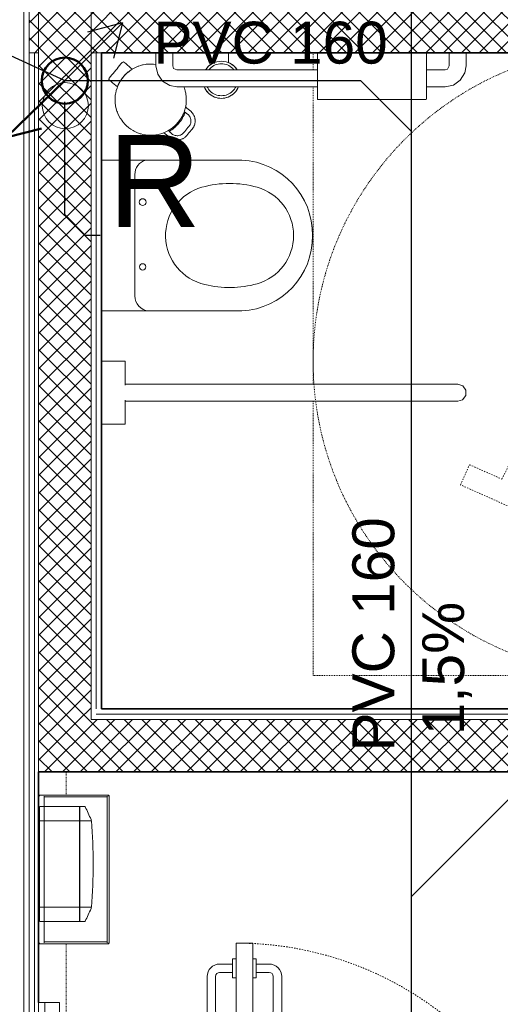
# Model space of a CAD drawing. Header units: millimetres. Extents: x -37728 to 44100, y 631619 to 691915.
# Tile 9 of 256: x -34865 to -33718, y 657517 to 659867. Entities that reach past the tile are written whole.
import ezdxf

# ---------------------------------------------------------------- set-up
doc = ezdxf.new("R2010")
doc.units = ezdxf.units.MM
for name, pattern in [('__FK_przerywana', [0.32004, 0.16002, -0.16002]), ('bardzo krótka kreska', [0.4, 0.2, -0.2]), ('IMPORT-Short Dash', [0.4, 0.2, -0.2]), ('Kreska', [0.635, 0.3175, -0.3175])]:
    doc.linetypes.add(name, pattern=pattern)
doc.layers.add('_XREF', color=7, linetype='Continuous')
doc.layers.add('LEGENDA', color=7, linetype='Continuous')
for name, color, linetype, lineweight in [('A-DETL', 252, 'Continuous', 5), ('A-DETL-GENF', 252, 'Continuous', 5), ('A-DETL-MBND', 252, 'Continuous', 5), ('A-DETL-THIN', 252, 'Continuous', 5), ('A-DOOR', 252, 'Continuous', 5), ('A-DOOR-HDLN', 252, 'Kreska', 5), ('A-GENM', 252, 'Continuous', 5), ('A-WALL', 252, 'Continuous', 35), ('A-WALL-PATT', 252, 'Continuous', 35), ('G-IMPT', 252, 'Continuous', 5), ('I-FURN', 252, 'Continuous', 5), ('ins-kanaliza wentylacja', 2, 'Continuous', 30), ('ins-kanaliza-sanitarna', 14, 'Continuous', 30), ('ins-kanalizacja-sanitarna-w posadzce', 35, 'KANALIZACJA_SANITARNA', 30), ('ins-opisy', 7, 'Continuous', 25), ('IS_kanalizacja podposadzkowa', 14, 'Continuous', 50), ('P-SANR-FIXT', 252, 'Continuous', 5), ('P-SANR-FIXT-HDLN', 252, 'Kreska', 5)]:
    doc.layers.add(name, color=color, linetype=linetype, lineweight=lineweight)
doc.styles.add('Arial', font='arial.ttf', dxfattribs={"height": 5.447353})
doc.styles.get("Standard").update_dxf_attribs({"font": 'arial.ttf'})
doc.styles.add('styl1', font='arial.ttf')
doc.linetypes.add('KANALIZACJA_SANITARNA', pattern='A,0.5,-0.2,["KS",Standard,S=0.1,R=0,X=-0.1,Y=-0.05],-0.2', length=0.9)
pattern_1 = [(45, (-64249.1606, -65444.3874), (-2.12132034, 2.12132034), []), (135, (-64249.1606, -65444.3874), (-2.12132034, -2.12132034), [])]

# ---------------------------------------------------------------- blocks, each defined once
blk = doc.blocks.new('OHy Oznacznie niepełnosprawnych ___FK_04_0 - OHy Oznacznie niepełnosprawnych ___FK_04_0-8768052-__-00_00 Przyziemie PB')
at = {"layer": 'P-SANR-FIXT', "color": 252, "linetype": 'bardzo krótka kreska'}
blk.add_circle((0, 0), 75, dxfattribs=at)
at = {"layer": 'P-SANR-FIXT-HDLN', "color": 252}
for p, q in [((11.08, 2.63), (27.53, 34.99)), ((27.53, 34.99), (39.82, 29.51)), ((39.82, 29.51), (37.68, 24.7)), ((29.96, 28.14), (14.31, -2.63)), ((15.58, 21.93), (18.7, 28.07)), ((37.68, 24.7), (29.96, 28.14)), ((-19.05, -39.47), (-15.39, 2.63)), ((-15.39, 2.63), (11.08, 2.63)), ((-10.56, -2.63), (-11.02, -7.89)), ((14.31, -2.63), (-10.56, -2.63)), ((-21.39, -11.66), (-20.88, -5.85)), ((-11.02, -7.89), (7.26, -7.89)), ((7.26, -7.89), (7.26, -13.16)), ((-11.48, -13.16), (-12.85, -28.95)), ((7.26, -13.16), (-11.48, -13.16))]:
    blk.add_line(p, q, dxfattribs=at)
for centre, radius, start, end in [((-7.56, 14.48), 29.57, 27.3641, 242.1174), ((-7.56, 14.48), 24.3, 17.841, 236.7605), ((-12.12, -36.47), 7.56, 203.4068, 95.6026)]:
    blk.add_arc(centre, radius, start, end, dxfattribs=at)
blk = doc.blocks.new('OHy Zestaw Ustęp przystosowany ___FK_04_0 - Ustęp-8768058-__-00_00 Przyziemie PB')
at = {"layer": 'P-SANR-FIXT', "color": 252}
for p, q in [((-32.5, -13.16), (-32.5, -7.5)), ((-17.5, -7.5), (-17.5, -13.16)), ((-5.49, -7.5), (-5.49, -41)), ((30.49, -41), (30.49, -7.5)), ((-26.8, -13.16), (-32.5, -13.16)), ((-27, -13.16), (-27, -87.05)), ((-17.5, -13.16), (-23.2, -13.16)), ((-23, -87.05), (-23, -13.16)), ((-1.92, -15.45), (27.03, -15.45)), ((56, -20.5), (53, -20.5)), ((56.08, -19.5), (56, -19.5)), ((56, -19.5), (56, -25.5)), ((48, -25.5), (48, -59.02)), ((52, -59.02), (52, -25.5)), ((53, -24.5), (56, -24.5)), ((56, -25.5), (56.08, -25.5)), ((48, -85.02), (48, -89.5)), ((52, -89.5), (52, -85.02)), ((56, -90.5), (53, -90.5)), ((56.08, -89.5), (56, -89.5)), ((56, -89.5), (56, -95.5)), ((53, -94.5), (56, -94.5)), ((56, -95.5), (56.08, -95.5))]:
    blk.add_line(p, q, dxfattribs=at)
at = {"layer": 'P-SANR-FIXT', "color": 252, "flags": 128}
for points in [[(53, -20.5), (51.02, -20.91), (49.37, -22.06), (48.3, -23.78), (48, -25.5)], [(52, -25.5), (52.39, -24.71), (53, -24.5)], [(-27, -87.05), (-27, -89.13), (-27, -90.9), (-27, -92.1), (-27, -92.55), (-27, -92.55)], [(-23, -92.55), (-23, -92.14), (-23, -90.98), (-23, -89.23), (-23, -87.16), (-23, -87.05)], [(-27, -92.55), (-27, -92.14), (-27, -90.98), (-27, -90.94)], [(-23, -90.94), (-23, -92.12), (-23, -92.55), (-23, -92.55)], [(48, -89.5), (48.41, -91.48), (49.56, -93.13), (51.28, -94.2), (53, -94.5)], [(53, -90.5), (52.21, -90.11), (52, -89.5)], [(-23, -92.55), (-23.4, -93.75), (-24.44, -94.47), (-25.7, -94.42), (-26.68, -93.63), (-27, -92.55)]]:
    blk.add_lwpolyline(points, dxfattribs=at)
at = {"layer": 'P-SANR-FIXT', "color": 252}
for centre, radius in [((5.01, -17.3), 0.749), ((20.47, -17.32), 0.805)]:
    blk.add_circle(centre, radius, dxfattribs=at)
for centre, radius, start, end in [((-1.92, -19.03), 3.58, 90, 175.1527), ((27.03, -19.03), 3.58, 14.6907, 90), ((12.5, -34.76), 11.97, 15.9136, 167.4344), ((24.02, -38.09), 23.95, 165.6633, 195.9136), ((0.9, -38.06), 24.02, 344.0864, 15.9136), ((12.29, -40.06), 17.81, 183.0255, 270.6753), ((12.29, -40.06), 17.81, 183.0255, 270.6753), ((12.71, -40.06), 17.81, 269.3247, 356.9745), ((12.71, -40.06), 17.81, 269.3247, 356.9745), ((12.5, -41.37), 11.97, 195.9136, 344.0864)]:
    blk.add_arc(centre, radius, start, end, dxfattribs=at)
blk = doc.blocks.new('Sanitary_Bathroom-Accessories_Roca_8174060xx-Public-Wall-mounted-industrial - 02 - Matt-8263076-__-00_00 Przyziemie PB')
at = {"layer": 'A-DETL-GENF', "color": 252}
for p, q in [((-13, -1.22), (-13, -12.26)), ((13, -12.26), (13, -1.22)), ((-13, -12.26), (-12.9, -12.36)), ((-12.9, -12.36), (12.9, -12.36)), ((12.9, -12.36), (13, -12.26))]:
    blk.add_line(p, q, dxfattribs=at)
blk = doc.blocks.new('Sanitary_Accessories_HEWI_Toilet-brush-unit - Default Colour - _DC Matt black_-8264211-__-00_00 Przyziemie PB')
at = {"layer": 'G-IMPT', "color": 252, "flags": 128}
for points in [[(-1.7, 5.43), (-1.7, 4.66), (-1.7, 3.89), (-1.7, 3.13)], [(3.78, 1.35), (3.72, 1.45), (3.45, 1.82), (3.14, 2.16), (2.8, 2.47), (2.43, 2.74), (2.04, 2.97), (1.7, 3.13), (1.7, 4.66), (1.7, 5.43)], [(-1.7, 3.13), (-2.04, 2.97), (-2.43, 2.74), (-2.8, 2.47), (-3.14, 2.16), (-3.45, 1.82), (-3.72, 1.45), (-3.78, 1.34)], [(-4.12, -2.65), (-3.95, -3.02), (-3.72, -3.41), (-3.45, -3.78), (-3.14, -4.12), (-2.8, -4.43), (-2.43, -4.7), (-2.04, -4.93), (-1.64, -5.11), (-1.22, -5.25), (-0.81, -5.35), (-0.4, -5.41), (0, -5.43), (0.4, -5.41), (0.81, -5.35), (1.22, -5.25), (1.64, -5.11), (2.04, -4.93), (2.43, -4.7), (2.8, -4.43), (3.14, -4.12), (3.45, -3.78), (3.72, -3.41), (3.95, -3.02), (4.12, -2.65)], [(-0.44, -2.65), (-0.34, -2.68), (-0.31, -2.68), (-0.17, -2.7), (-0.16, -2.7), (0, -2.71), (0.16, -2.7), (0.17, -2.7), (0.32, -2.68), (0.34, -2.68), (0.45, -2.65)]]:
    blk.add_lwpolyline(points, dxfattribs=at)
at = {"layer": 'G-IMPT', "color": 252}
for centre, radius, start, end in [((0, -0.99), 4.43, 90, 147.8345), ((0, -0.98), 3.81, 90, 134.9938), ((0, -0.99), 4.43, 32.3014, 90), ((0, -0.98), 3.81, 45.0062, 90), ((0, -0.98), 3.81, 134.9938, 141.735), ((0, -0.98), 3.81, 38.4138, 45.0062), ((0, -0.99), 4.43, 202.5525, 270), ((0, -0.98), 3.81, 206.4103, 225.0062), ((0, -0.98), 3.81, 225.0062, 270), ((0, -0.99), 4.43, 270, 337.4475), ((0, -0.98), 3.81, 270, 314.9432), ((0, -0.98), 3.81, 314.9432, 333.5958)]:
    blk.add_arc(centre, radius, start, end, dxfattribs=at)
blk = doc.blocks.new('Sanitary_Sanitary-Accessories_HEWI_HEWI-Waste-bin-950-05-30501 - Colour - Matt black-8265551-__-00_00 Przyziemie PB')
at = {"layer": 'A-DETL-GENF', "color": 252}
for p, q in [((-2.71, 11.38), (-2.75, 11.22)), ((-2.75, 11.22), (-2.75, 10.71)), ((-2.75, 10.71), (-2.75, 10.2)), ((-2.75, 10.2), (-2.75, 9.69)), ((-2.75, 9.69), (-2.75, 9.18)), ((-2.6, 11.48), (-2.71, 11.38)), ((-2.45, 11.53), (-2.6, 11.48)), ((-1.96, 11.53), (-2.45, 11.53)), ((-1.47, 11.53), (-1.96, 11.53)), ((-0.98, 11.53), (-1.47, 11.53)), ((-0.49, 11.53), (-0.98, 11.53)), ((0, 11.53), (-0.49, 11.53)), ((0.49, 11.53), (0, 11.53)), ((0.98, 11.53), (0.49, 11.53)), ((1.47, 11.53), (0.98, 11.53)), ((1.96, 11.53), (1.47, 11.53)), ((2.45, 11.53), (1.96, 11.53)), ((2.6, 11.48), (2.45, 11.53)), ((2.71, 11.38), (2.6, 11.48)), ((2.74, 11.28), (2.71, 11.38)), ((2.75, 10.71), (2.74, 11.28)), ((2.75, 10.2), (2.75, 10.71)), ((2.75, 9.69), (2.75, 10.2)), ((2.75, 9.18), (2.75, 9.69)), ((-5.19, 7.35), (-5.67, 6.96)), ((-5.09, 7.43), (-5.19, 7.35)), ((-4.69, 7.71), (-5.09, 7.43)), ((-4.35, 7.93), (-4.69, 7.71)), ((-4.16, 8.04), (-4.35, 7.93)), ((-3.61, 8.32), (-4.16, 8.04)), ((-3.04, 8.56), (-3.61, 8.32)), ((-2.75, 8.67), (-3.04, 8.56)), ((-2.75, 9.18), (-2.75, 8.67)), ((-2.75, 8.67), (-2.43, 8.77)), ((-2.45, 8.76), (-2.75, 8.67)), ((-1.98, 8.89), (-2.45, 8.76)), ((-2.43, 8.77), (-2.03, 8.88)), ((-2.03, 8.88), (-1.94, 8.9)), ((-1.85, 8.92), (-1.98, 8.89)), ((-1.94, 8.9), (-1.63, 8.97)), ((-1.24, 9.03), (-1.85, 8.92)), ((-1.63, 8.97), (-1.49, 8.99)), ((-1.49, 8.99), (-1.21, 9.04)), ((-0.62, 9.1), (-1.24, 9.03)), ((-1.21, 9.04), (-1.08, 9.06)), ((-1.08, 9.06), (-0.69, 9.1)), ((-0.69, 9.1), (-0.27, 9.12)), ((-0.4, 9.12), (-0.62, 9.1)), ((0, 9.12), (-0.4, 9.12)), ((-0.27, 9.12), (-0.15, 9.12)), ((-0.15, 9.12), (0.15, 9.12)), ((0.4, 9.12), (0, 9.12)), ((0.15, 9.12), (0.27, 9.12)), ((0.27, 9.12), (0.67, 9.1)), ((0.62, 9.1), (0.4, 9.12)), ((1.2, 9.04), (0.62, 9.1)), ((0.67, 9.1), (1.08, 9.06)), ((1.08, 9.06), (1.21, 9.04)), ((1.85, 8.92), (1.2, 9.04)), ((1.21, 9.04), (1.49, 8.99)), ((1.49, 8.99), (1.63, 8.97)), ((1.63, 8.97), (1.94, 8.9)), ((1.98, 8.89), (1.85, 8.92)), ((1.94, 8.9), (2.03, 8.88)), ((2.45, 8.76), (1.98, 8.89)), ((2.03, 8.88), (2.43, 8.77)), ((2.43, 8.77), (2.75, 8.67)), ((2.75, 8.67), (2.45, 8.76)), ((2.75, 8.67), (2.75, 9.18)), ((3.04, 8.56), (2.75, 8.67)), ((3.57, 8.34), (3.04, 8.56)), ((4.16, 8.04), (3.57, 8.34)), ((4.35, 7.93), (4.16, 8.04)), ((4.69, 7.71), (4.35, 7.93)), ((5.09, 7.43), (4.69, 7.71)), ((5.19, 7.35), (5.09, 7.43)), ((5.67, 6.96), (5.19, 7.35)), ((-7.41, 4.79), (-7.56, 4.51)), ((-7.26, 5.05), (-7.41, 4.79)), ((-6.94, 5.54), (-7.26, 5.05)), ((-6.53, 6.06), (-6.94, 5.54)), ((-6.39, 6.23), (-6.53, 6.06)), ((-6.12, 6.52), (-6.39, 6.23)), ((-5.77, 6.87), (-6.12, 6.52)), ((-5.67, 6.96), (-5.77, 6.87)), ((5.77, 6.87), (5.67, 6.96)), ((6.12, 6.52), (5.77, 6.87)), ((6.39, 6.23), (6.12, 6.52)), ((6.53, 6.06), (6.39, 6.23)), ((6.91, 5.57), (6.53, 6.06)), ((7.25, 5.06), (6.91, 5.57)), ((-8.22, 2.77), (-8.33, 2.31)), ((-8.11, 3.17), (-8.22, 2.77)), ((-8.04, 3.37), (-8.11, 3.17)), ((-7.82, 3.95), (-8.04, 3.37)), ((-7.56, 4.51), (-7.82, 3.95)), ((-8.49, 0.94), (-8.5, 0.55)), ((-8.5, 0.55), (-8.49, 0.31)), ((-8.46, 1.44), (-8.49, 0.94)), ((-8.49, 0.31), (-8.45, -0.3)), ((-8.45, 1.55), (-8.46, 1.44)), ((-8.36, 2.17), (-8.45, 1.55)), ((-8.33, 2.31), (-8.36, 2.17)), ((-8.45, -0.3), (-8.36, -0.92)), ((-8.36, -0.92), (-8.3, -1.2)), ((-8.3, -1.2), (-8.22, -1.52)), ((-8.22, -1.52), (-8.07, -2.06)), ((-8.07, -2.06), (-7.82, -2.7)), ((-7.82, -2.7), (-7.74, -2.88)), ((-7.74, -2.88), (-7.56, -3.26)), ((-7.56, -3.26), (-7.34, -3.67)), ((-7.34, -3.67), (-7.26, -3.8)), ((-7.26, -3.8), (-6.91, -4.32)), ((-6.91, -4.32), (-6.85, -4.41)), ((-6.85, -4.41), (-6.53, -4.81)), ((6.53, -4.81), (6.85, -4.41)), ((6.85, -4.41), (6.91, -4.32)), ((6.91, -4.32), (7.26, -3.8)), ((7.26, -3.8), (7.34, -3.67)), ((7.34, -3.67), (7.45, -3.46)), ((-6.53, -4.81), (-6.29, -5.09)), ((-6.29, -5.09), (-6.12, -5.27)), ((-6.12, -5.27), (-5.67, -5.71)), ((-5.67, -5.71), (-5.19, -6.1)), ((-5.19, -6.1), (-4.97, -6.27)), ((-4.97, -6.27), (-4.69, -6.46)), ((-4.69, -6.46), (-4.23, -6.75)), ((-4.23, -6.75), (-3.61, -7.07)), ((-3.61, -7.07), (-4, -6.87)), ((-4, -6.87), (-4, -7.27)), ((3.61, -7.07), (4.16, -6.79)), ((4, -6.87), (3.61, -7.07)), ((4, -7.27), (4, -6.87)), ((4.16, -6.79), (4.69, -6.46)), ((4.69, -6.46), (4.97, -6.27)), ((4.97, -6.27), (5.19, -6.1)), ((5.19, -6.1), (5.66, -5.71)), ((5.66, -5.71), (6.12, -5.27)), ((6.12, -5.27), (6.29, -5.09)), ((6.29, -5.09), (6.53, -4.81)), ((-4, -7.27), (-4, -7.67)), ((-4, -7.67), (-4, -8.07)), ((-4, -8.07), (-4, -8.48)), ((-4, -8.48), (-4, -8.59)), ((-4, -8.59), (-3.98, -8.79)), ((-3.98, -8.79), (-3.93, -9.1)), ((-3.93, -9.1), (-3.86, -9.4)), ((-3.86, -9.4), (-3.75, -9.67)), ((-3.61, -7.07), (-3.44, -7.15)), ((-3.44, -7.15), (-3.61, -7.07)), ((-3.44, -7.15), (-3.04, -7.31)), ((-3.04, -7.31), (-3.44, -7.15)), ((-3.04, -7.31), (-2.61, -7.46)), ((-2.61, -7.46), (-3.04, -7.31)), ((-2.64, -7.73), (-3, -7.6)), ((-3, -7.6), (-3, -8.04)), ((-3, -7.6), (-2.64, -7.73)), ((-3, -8.04), (-3, -7.6)), ((-3, -8.04), (-3, -8.48)), ((-3, -8.48), (-3, -8.04)), ((-3, -8.48), (-2.99, -8.7)), ((-2.99, -8.7), (-3, -8.48)), ((-2.99, -8.7), (-2.95, -8.92)), ((-2.95, -8.92), (-2.99, -8.7)), ((-2.95, -8.92), (-2.89, -9.14)), ((-2.89, -9.14), (-2.95, -8.92)), ((-2.89, -9.14), (-2.8, -9.34)), ((-2.8, -9.34), (-2.89, -9.14)), ((-2.8, -9.34), (-2.69, -9.54)), ((-2.69, -9.54), (-2.8, -9.34)), ((-2.28, -7.84), (-2.64, -7.73)), ((-2.64, -7.73), (-2.28, -7.84)), ((-2.61, -7.46), (-2.45, -7.51)), ((-2.45, -7.51), (-2.61, -7.46)), ((-2.45, -7.51), (-1.85, -7.67)), ((-2.15, -7.59), (-2.45, -7.51)), ((-1.91, -7.93), (-2.28, -7.84)), ((-2.28, -7.84), (-1.91, -7.93)), ((-1.85, -7.67), (-2.15, -7.59)), ((-1.54, -8.01), (-1.91, -7.93)), ((-1.91, -7.93), (-1.54, -8.01)), ((-1.85, -7.67), (-1.76, -7.69)), ((-1.76, -7.69), (-1.85, -7.67)), ((-1.76, -7.69), (-1.24, -7.78)), ((-1.5, -7.74), (-1.76, -7.69)), ((-1.16, -8.07), (-1.54, -8.01)), ((-1.54, -8.01), (-1.16, -8.07)), ((-1.24, -7.78), (-1.5, -7.74)), ((-1.24, -7.78), (-0.88, -7.83)), ((-0.88, -7.83), (-1.24, -7.78)), ((-0.77, -8.11), (-1.16, -8.07)), ((-1.16, -8.07), (-0.77, -8.11)), ((-0.88, -7.83), (-0.62, -7.85)), ((-0.62, -7.85), (-0.88, -7.83)), ((-0.39, -8.14), (-0.77, -8.11)), ((-0.77, -8.11), (-0.39, -8.14)), ((-0.62, -7.85), (0, -7.88)), ((-0.31, -7.86), (-0.62, -7.85)), ((0, -8.15), (-0.39, -8.14)), ((-0.39, -8.14), (0, -8.15)), ((0, -7.88), (-0.31, -7.86)), ((0, -7.88), (0.62, -7.85)), ((0.31, -7.86), (0, -7.88)), ((0.39, -8.14), (0, -8.15)), ((0, -8.15), (0.39, -8.14)), ((0.62, -7.85), (0.31, -7.86)), ((0.77, -8.11), (0.39, -8.14)), ((0.39, -8.14), (0.77, -8.11)), ((0.62, -7.85), (0.88, -7.83)), ((0.88, -7.83), (0.62, -7.85)), ((1.16, -8.07), (0.77, -8.11)), ((0.77, -8.11), (1.16, -8.07)), ((0.88, -7.83), (1.24, -7.78)), ((1.24, -7.78), (0.88, -7.83)), ((1.54, -8.01), (1.16, -8.07)), ((1.16, -8.07), (1.54, -8.01)), ((1.24, -7.78), (1.76, -7.69)), ((1.5, -7.74), (1.24, -7.78)), ((1.76, -7.69), (1.5, -7.74)), ((1.91, -7.93), (1.54, -8.01)), ((1.54, -8.01), (1.91, -7.93)), ((1.76, -7.69), (1.85, -7.67)), ((1.85, -7.67), (1.76, -7.69)), ((1.85, -7.67), (2.45, -7.51)), ((2.15, -7.59), (1.85, -7.67)), ((2.28, -7.84), (1.91, -7.93)), ((1.91, -7.93), (2.28, -7.84)), ((2.45, -7.51), (2.15, -7.59)), ((2.64, -7.73), (2.28, -7.84)), ((2.28, -7.84), (2.64, -7.73)), ((2.45, -7.51), (2.61, -7.46)), ((2.61, -7.46), (2.45, -7.51)), ((2.61, -7.46), (3.04, -7.31)), ((3.04, -7.31), (2.61, -7.46)), ((3, -7.6), (2.64, -7.73)), ((2.64, -7.73), (3, -7.6)), ((2.69, -9.54), (2.8, -9.34)), ((2.8, -9.34), (2.69, -9.54)), ((2.8, -9.34), (2.89, -9.14)), ((2.89, -9.14), (2.8, -9.34)), ((2.89, -9.14), (2.95, -8.92)), ((2.95, -8.92), (2.89, -9.14)), ((2.95, -8.92), (2.99, -8.7)), ((2.99, -8.7), (2.95, -8.92)), ((2.99, -8.7), (3, -8.48)), ((3, -8.48), (2.99, -8.7)), ((3, -8.04), (3, -7.6)), ((3, -7.6), (3, -8.04)), ((3, -8.48), (3, -8.04)), ((3, -8.04), (3, -8.48)), ((3.04, -7.31), (3.44, -7.15)), ((3.44, -7.15), (3.04, -7.31)), ((3.44, -7.15), (3.61, -7.07)), ((3.61, -7.07), (3.44, -7.15)), ((3.85, -9.4), (3.93, -9.12)), ((3.93, -9.12), (3.98, -8.85)), ((3.98, -8.85), (4, -8.59)), ((4, -7.67), (4, -7.27)), ((4, -8.07), (4, -7.67)), ((4, -8.48), (4, -8.07)), ((4, -8.59), (4, -8.48)), ((-3.75, -9.67), (-3.62, -9.93)), ((-3.62, -9.93), (-3.47, -10.18)), ((-3.47, -10.18), (-3.28, -10.42)), ((-3.28, -10.42), (-3.23, -10.48)), ((-3.23, -10.48), (-3.07, -10.64)), ((-3.07, -10.64), (-3.01, -10.7)), ((-3.01, -10.7), (-2.85, -10.84)), ((-2.85, -10.84), (-2.76, -10.9)), ((-2.76, -10.9), (-2.6, -11.01)), ((-2.69, -9.54), (-2.56, -9.72)), ((-2.56, -9.72), (-2.69, -9.54)), ((-2.6, -11.01), (-2.5, -11.07)), ((-2.56, -9.72), (-2.41, -9.89)), ((-2.41, -9.89), (-2.56, -9.72)), ((-2.5, -11.07), (-2.34, -11.16)), ((-2.41, -9.89), (-2.25, -10.04)), ((-2.25, -10.04), (-2.41, -9.89)), ((-2.34, -11.16), (-2.22, -11.22)), ((-2.25, -10.04), (-2.06, -10.17)), ((-2.06, -10.17), (-2.25, -10.04)), ((-2.22, -11.22), (-2.08, -11.28)), ((-2.08, -11.28), (-1.93, -11.33)), ((-2.06, -10.17), (-1.87, -10.28)), ((-1.87, -10.28), (-2.06, -10.17)), ((-1.93, -11.33), (-1.8, -11.37)), ((-1.87, -10.28), (-1.66, -10.36)), ((-1.66, -10.36), (-1.87, -10.28)), ((-1.8, -11.37), (-1.62, -11.41)), ((-1.66, -10.36), (-1.45, -10.42)), ((-1.45, -10.42), (-1.66, -10.36)), ((-1.62, -11.41), (-1.53, -11.43)), ((-1.53, -11.43), (-1.31, -11.46)), ((-1.45, -10.42), (-1.22, -10.46)), ((-1.22, -10.46), (-1.45, -10.42)), ((-1.31, -11.46), (-1, -11.47)), ((-1.22, -10.46), (-1, -10.47)), ((-1, -10.47), (-1.22, -10.46)), ((-1, -10.47), (-0.6, -10.47)), ((-0.6, -10.47), (-1, -10.47)), ((-1, -11.47), (-0.6, -11.47)), ((-0.6, -10.47), (-0.2, -10.47)), ((-0.2, -10.47), (-0.6, -10.47)), ((-0.6, -11.47), (-0.2, -11.47)), ((-0.2, -10.47), (0.2, -10.47)), ((0.2, -10.47), (-0.2, -10.47)), ((-0.2, -11.47), (0.2, -11.47)), ((0.2, -10.47), (0.6, -10.47)), ((0.6, -10.47), (0.2, -10.47)), ((0.2, -11.47), (0.6, -11.47)), ((0.6, -10.47), (1, -10.47)), ((1, -10.47), (0.6, -10.47)), ((0.6, -11.47), (1, -11.47)), ((1, -10.47), (1.22, -10.46)), ((1.22, -10.46), (1, -10.47)), ((1, -11.47), (1.26, -11.46)), ((1.22, -10.46), (1.45, -10.42)), ((1.45, -10.42), (1.22, -10.46)), ((1.26, -11.46), (1.53, -11.43)), ((1.45, -10.42), (1.66, -10.36)), ((1.66, -10.36), (1.45, -10.42)), ((1.53, -11.43), (1.62, -11.41)), ((1.62, -11.41), (1.8, -11.37)), ((1.66, -10.36), (1.87, -10.28)), ((1.87, -10.28), (1.66, -10.36)), ((1.8, -11.37), (1.93, -11.33)), ((1.87, -10.28), (2.06, -10.17)), ((2.06, -10.17), (1.87, -10.28)), ((1.93, -11.33), (2.08, -11.28)), ((2.06, -10.17), (2.25, -10.04)), ((2.25, -10.04), (2.06, -10.17)), ((2.08, -11.28), (2.22, -11.22)), ((2.22, -11.22), (2.34, -11.16)), ((2.25, -10.04), (2.41, -9.89)), ((2.41, -9.89), (2.25, -10.04)), ((2.34, -11.16), (2.5, -11.07)), ((2.41, -9.89), (2.56, -9.72)), ((2.56, -9.72), (2.41, -9.89)), ((2.5, -11.07), (2.6, -11.01)), ((2.56, -9.72), (2.69, -9.54)), ((2.69, -9.54), (2.56, -9.72)), ((2.6, -11.01), (2.76, -10.9)), ((2.76, -10.9), (2.85, -10.84)), ((2.85, -10.84), (3.01, -10.7)), ((3.01, -10.7), (3.07, -10.64)), ((3.07, -10.64), (3.23, -10.48)), ((3.23, -10.48), (3.28, -10.42)), ((3.28, -10.42), (3.43, -10.24)), ((3.43, -10.24), (3.6, -9.98)), ((3.6, -9.98), (3.74, -9.7)), ((3.74, -9.7), (3.85, -9.4))]:
    blk.add_line(p, q, dxfattribs=at)
blk = doc.blocks.new('Drz Drzwi pełne x1 ___regulowane - Dd - W - łazienkowe - 87_6 x 203_7 _80 x 200_-9243152-__-00_00 Przyziemie PB')
at = {"layer": 'A-DOOR', "color": 252}
for p, q in [((-40.1, 87.7), (-36.1, 87.7)), ((-40.1, 87.7), (-40.1, 9.1)), ((-36.1, 87.7), (-36.1, 7.5)), ((-40.9, 82.7), (-44, 82.7)), ((-40.9, 83.95), (-40.1, 83.95)), ((-40.9, 79.45), (-40.9, 83.95)), ((-35.3, 83.95), (-36.1, 83.95)), ((-35.3, 79.45), (-35.3, 83.95)), ((-35.3, 82.7), (-32.2, 82.7)), ((-40.9, 80.7), (-44, 80.7)), ((-35.3, 80.7), (-32.2, 80.7)), ((-47, 71.56), (-47, 79.7)), ((-45, 71.56), (-45, 79.7)), ((-40.1, 79.45), (-40.9, 79.45)), ((-36.1, 79.45), (-35.3, 79.45)), ((-31.2, 71.56), (-31.2, 79.7)), ((-29.2, 71.56), (-29.2, 79.7)), ((-41.9, 70.56), (-44, 70.56)), ((-41.9, 68.56), (-41.9, 70.56)), ((-34.3, 68.56), (-34.3, 70.56)), ((-34.3, 70.56), (-32.2, 70.56)), ((-41.9, 68.56), (-44, 68.56)), ((-34.3, 68.56), (-32.2, 68.56)), ((-40.1, 9.1), (-49.8, 9.1)), ((-49.8, 9.1), (-49.8, 7.5)), ((-49.8, 7.5), (-42.3, 7.5)), ((-42.3, 7.5), (-42.3, -7.5)), ((-40.1, -9.1), (-40.1, 9.1)), ((-36.1, 7.5), (-40.1, 7.5)), ((-20.27, 7.5), (21.73, 7.5)), ((49.8, 9.1), (40.1, 9.1)), ((40.1, 9.1), (40.1, -9.1)), ((42.3, 7.5), (49.8, 7.5)), ((42.3, -7.5), (42.3, 7.5)), ((49.8, 7.5), (49.8, 9.1)), ((-20.27, 5.5), (21.73, 5.5)), ((-0.54, 0.52), (-1.4, -4.91)), ((3.96, -3.67), (-1.4, -4.91)), ((-42.3, -7.5), (-49.8, -7.5)), ((-49.8, -7.5), (-49.8, -9.1)), ((-49.8, -9.1), (-40.1, -9.1)), ((40.1, -9.1), (49.8, -9.1)), ((49.8, -7.5), (42.3, -7.5)), ((49.8, -9.1), (49.8, -7.5))]:
    blk.add_line(p, q, dxfattribs=at)
for centre, radius, start, end in [((-44, 79.7), 3, 90, 180), ((-32.2, 79.7), 3, 0, 90), ((-44, 79.7), 1, 90, 180), ((-32.2, 79.7), 1, 0, 90), ((-44, 71.56), 3, 180, 270), ((-44, 71.56), 1, 180, 270), ((-32.2, 71.56), 3, 270, 0), ((-32.2, 71.56), 1, 270, 0), ((8.57, 11.24), 9.79, 137.0478, 202.456), ((-8.57, 1.76), 9.79, 317.0478, 22.456)]:
    blk.add_arc(centre, radius, start, end, dxfattribs=at)
at = {"layer": 'A-DOOR-HDLN', "color": 252}
blk.add_arc((-40.1, 7.5), 80.2, 360, 90, dxfattribs=at)
blk = doc.blocks.new('Mediclinics_Steel paper towel CZ folds dispenser_DT2106x - DT2106C-V11-__-00_00 Przyziemie PB')
at = {"layer": 'A-GENM', "color": 252}
for p, q in [((63427.37, 65798.43), (63418.07, 65798.43)), ((63427.37, 65784.68), (63427.37, 65798.43)), ((63427.47, 65798.43), (63428.59, 65798.43)), ((63427.47, 65784.68), (63427.47, 65798.43)), ((63417.87, 65798.23), (63417.87, 65784.68)), ((63417.87, 65795.6), (63417.65, 65795.28)), ((63417.65, 65795.28), (63417.65, 65793.63)), ((63417.65, 65791.98), (63417.65, 65793.63)), ((63427.37, 65794.97), (63417.87, 65794.97)), ((63430.24, 65794.97), (63427.47, 65794.97)), ((63417.87, 65791.66), (63417.65, 65791.98)), ((63417.65, 65785.98), (63417.87, 65786.14)), ((63417.65, 65785.98), (63417.65, 65783.38)), ((63417.87, 65785.34), (63417.65, 65785.23)), ((63417.87, 65771.13), (63417.87, 65784.68)), ((63427.37, 65784.68), (63427.37, 65770.93)), ((63427.47, 65784.68), (63427.47, 65770.93)), ((63417.87, 65784.02), (63417.65, 65784.13)), ((63417.65, 65783.38), (63417.87, 65783.22)), ((63417.87, 65777.7), (63417.65, 65777.38)), ((63417.65, 65777.38), (63417.65, 65775.73)), ((63417.65, 65774.08), (63417.65, 65775.73)), ((63417.87, 65773.76), (63417.65, 65774.08)), ((63427.37, 65774.4), (63417.87, 65774.4)), ((63430.24, 65774.4), (63427.47, 65774.4)), ((63427.37, 65770.93), (63418.07, 65770.93)), ((63427.47, 65770.93), (63428.59, 65770.93))]:
    blk.add_line(p, q, dxfattribs=at)
for centre, radius, start, end in [((63418.07, 65798.23), 0.2, 90, 180), ((63428.59, 65798.23), 0.2, 24.4138, 90), ((63377.08, 65772.96), 57.58, 22.8167, 26.1517), ((63429.3, 65794.88), 0.949, 5.4726, 25.4207), ((63312.25, 65785.12), 118.41, 359.7887, 4.7719), ((63312.25, 65784.25), 118.41, 355.2281, 0.2113), ((63377.08, 65796.41), 57.58, 333.8483, 337.1833), ((63429.3, 65774.49), 0.949, 334.5793, 354.5274), ((63418.07, 65771.13), 0.2, 180, 270), ((63428.59, 65771.13), 0.2, 270, 335.5862)]:
    blk.add_arc(centre, radius, start, end, dxfattribs=at)
blk = doc.blocks.new('PRD_AR_WstBns_RodanWasteBin_RODX605_605S_607 - RODX605-V12-__-00_00 Przyziemie PB')
at = {"layer": 'I-FURN', "color": 252}
for p, q in [((63434.23, 65801.14), (63417.65, 65801.14)), ((63418.95, 65765.86), (63418.95, 65800.91)), ((63418.95, 65800.69), (63434, 65800.69)), ((63434, 65800.91), (63434, 65765.86)), ((63434.45, 65765.86), (63434.45, 65800.91)), ((63417.65, 65765.64), (63434.23, 65765.64)), ((63434, 65766.09), (63418.95, 65766.09))]:
    blk.add_line(p, q, dxfattribs=at)
for points, knots in [([(63417.88, 65800.91), (63417.86, 65800.93), (63417.83, 65800.96), (63417.79, 65801), (63417.77, 65801.02), (63417.75, 65801.04), (63417.74, 65801.05), (63417.72, 65801.07), (63417.71, 65801.08), (63417.7, 65801.09), (63417.68, 65801.11), (63417.67, 65801.12), (63417.66, 65801.13), (63417.65, 65801.14), (63417.65, 65801.14)], [0, 0, 0, 0, 0.166667, 0.25, 0.333333, 0.375, 0.416667, 0.5, 0.541667, 0.583333, 0.666667, 0.75, 0.833333, 1, 1, 1, 1]), ([(63434.39, 65801.07), (63434.37, 65801.09), (63434.35, 65801.11), (63434.31, 65801.12), (63434.27, 65801.13), (63434.25, 65801.14), (63434.23, 65801.14)], [0, 0, 0, 0, 0.333333, 0.5, 0.666667, 1, 1, 1, 1]), ([(63434.45, 65800.91), (63434.45, 65800.93), (63434.45, 65800.96), (63434.44, 65801), (63434.42, 65801.03), (63434.4, 65801.06), (63434.39, 65801.07)], [0, 0, 0, 0, 0.333333, 0.5, 0.666667, 1, 1, 1, 1]), ([(63417.88, 65765.86), (63417.86, 65765.84), (63417.83, 65765.81), (63417.79, 65765.78), (63417.77, 65765.75), (63417.75, 65765.74), (63417.74, 65765.72), (63417.72, 65765.71), (63417.71, 65765.69), (63417.7, 65765.68), (63417.68, 65765.67), (63417.67, 65765.65), (63417.66, 65765.64), (63417.65, 65765.64), (63417.65, 65765.64)], [0, 0, 0, 0, 0.166667, 0.25, 0.333333, 0.375, 0.416667, 0.5, 0.541667, 0.583333, 0.666667, 0.75, 0.833333, 1, 1, 1, 1]), ([(63434.23, 65765.64), (63434.25, 65765.64), (63434.27, 65765.64), (63434.31, 65765.65), (63434.35, 65765.67), (63434.37, 65765.69), (63434.39, 65765.7)], [0, 0, 0, 0, 0.333333, 0.5, 0.666667, 1, 1, 1, 1]), ([(63434.39, 65765.7), (63434.4, 65765.72), (63434.42, 65765.74), (63434.44, 65765.78), (63434.45, 65765.82), (63434.45, 65765.84), (63434.45, 65765.86)], [0, 0, 0, 0, 0.333333, 0.5, 0.666667, 1, 1, 1, 1])]:
    blk.add_open_spline(points, degree=3, knots=knots, dxfattribs=at)
for points in [[(63434.39, 65801.07), (63434.37, 65801.06), (63434.34, 65801.03), (63434.29, 65800.97), (63434.25, 65800.93), (63434.23, 65800.91)], [(63434.23, 65765.86), (63434.25, 65765.84), (63434.29, 65765.8), (63434.34, 65765.75), (63434.37, 65765.72), (63434.39, 65765.7)]]:
    blk.add_open_spline(points, degree=3, dxfattribs=at)
blk = doc.blocks.new('MEBLE lustro łazienka wtopione - MEBLE lustro łazienka wtopione-V14-__-00_00 Przyziemie PB')
at = {"layer": 'I-FURN', "color": 252}
for p, q in [((20, 0), (-30, 0)), ((-30, 0), (-30, -1.5)), ((-30, -1.5), (20, -1.5)), ((-20, -5), (-20, 0)), ((-20, 0), (20, 0)), ((20, 0), (20, -5)), ((20, -1.5), (20, 0)), ((20, -1.5), (20, -5)), ((20, -5), (-20, -5)), ((20, -5), (17.75, -5))]:
    blk.add_line(p, q, dxfattribs=at)
blk = doc.blocks.new('A$C4e31ac75')
at = {"layer": 'A-WALL-PATT', "lineweight": 5}
h = blk.add_hatch(dxfattribs=at)
h.set_pattern_fill('FP_11', color=256, style=0, pattern_type=2)
h.set_pattern_definition(pattern_1)
h.paths.add_polyline_path([(-973.74, 450.65), (-757.6, 450.65), (-757.6, 463.15), (-1055.15, 463.15), (-1055.15, 450.65), (-985.61, 450.65)])
h.paths.add_polyline_path([(-1068.65, 450.65), (-1067.65, 450.65), (-1067.65, 463.15), (-1069.9, 463.15), (-1069.9, 450.65), (-1068.76, 450.65)])
h = blk.add_hatch(dxfattribs=at)
h.set_pattern_fill('FP_11', color=256, style=0, pattern_type=2)
h.set_pattern_definition(pattern_1)
h.paths.add_polyline_path([(-1067.55, 291.57), (-1055.15, 291.57), (-1055.15, 463.15), (-1067.65, 463.15), (-1067.65, 291.57)])
h = blk.add_hatch(dxfattribs=at)
h.set_pattern_fill('FP_11', color=256, style=0, pattern_type=2)
h.set_pattern_definition(pattern_1)
h.paths.add_polyline_path([(-1067.65, 279.07), (-757.6, 279.07), (-757.6, 291.57), (-1067.65, 291.57), (-1067.65, 289.41)])
at = {"layer": 'A-DETL', "linetype": 'IMPORT-Short Dash'}
for p, q in [((-1002.15, 446.57), (-1002.15, 450.65)), ((-1002.15, 371.57), (-1002.15, 442.57)), ((-1002.15, 302.07), (-1002.15, 367.57)), ((-852.15, 302.07), (-1002.15, 302.07))]:
    blk.add_line(p, q, dxfattribs=at)
at = {"layer": 'A-DETL-MBND', "linetype": '__FK_przerywana'}
for p, q in [((-1061.05, 273.52), (-1061.05, 279.07)), ((-1061.05, 221.75), (-1061.05, 238.03))]:
    blk.add_line(p, q, dxfattribs=at)
at = {"layer": 'A-DETL-THIN'}
blk.add_circle((-1061.29, 438.05), 5.5, dxfattribs=at)
at = {"layer": 'A-WALL', "lineweight": 5}
for p, q in [((-1071.15, 575.15), (-1071.15, 13.75)), ((-1069.9, 575.15), (-1069.9, 27.75)), ((-1067.65, 463.15), (-1067.65, 279.07)), ((-1055.15, 291.57), (-1055.15, 463.15)), ((-1069.9, 450.65), (-1067.65, 450.65)), ((-1068.65, 450.65), (-1068.65, 156.75)), ((-1052.65, 450.65), (-1055.15, 450.65)), ((-1053.9, 450.65), (-1053.9, 294.07)), ((-757.6, 291.57), (-1055.15, 291.57)), ((-758.6, 292.82), (-1053.9, 292.82))]:
    blk.add_line(p, q, dxfattribs=at)
at = {"layer": 'A-WALL'}
for p, q in [((-1052.65, 450.65), (-758.6, 450.65)), ((-1052.65, 294.07), (-1052.65, 450.65)), ((-843.5, 294.07), (-1052.65, 294.07)), ((-1067.65, 224), (-1067.65, 279.07)), ((-1067.65, 279.07), (-917.65, 279.07))]:
    blk.add_line(p, q, dxfattribs=at)
at = {"layer": 'A-DOOR'}
blk.add_blockref('Drz Drzwi pełne x1 ___regulowane - Dd - W - łazienkowe - 87_6 x 203_7 _80 x 200_-9243152-__-00_00 Przyziemie PB', (-980.45, 150.5), dxfattribs=at)
at = {"layer": 'A-GENM'}
blk.add_blockref('Mediclinics_Steel paper towel CZ folds dispenser_DT2106x - DT2106C-V11-__-00_00 Przyziemie PB', (-64485.3, -65527.61), dxfattribs=at)
at = {"layer": 'I-FURN'}
for name, p, rotation in [('Sanitary_Sanitary-Accessories_HEWI_HEWI-Waste-bin-950-05-30501 - Colour - Matt black-8265551-__-00_00 Przyziemie PB', (-1040.43, 439.09), 50.00000000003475), ('MEBLE lustro łazienka wtopione - MEBLE lustro łazienka wtopione-V14-__-00_00 Przyziemie PB', (-1067.65, 204), 90.0000000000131)]:
    blk.add_blockref(name, p, dxfattribs=dict(at, rotation=rotation))
for name, p in [('Sanitary_Accessories_HEWI_Toilet-brush-unit - Default Colour - _DC Matt black_-8264211-__-00_00 Przyziemie PB', (-1024.04, 445.22)), ('Sanitary_Bathroom-Accessories_Roca_8174060xx-Public-Wall-mounted-industrial - 02 - Matt-8263076-__-00_00 Przyziemie PB', (-988.13, 451.87)), ('PRD_AR_WstBns_RodanWasteBin_RODX605_605S_607 - RODX605-V12-__-00_00 Przyziemie PB', (-64485.3, -65527.61))]:
    blk.add_blockref(name, p, dxfattribs=at)
at = {"layer": 'P-SANR-FIXT'}
for name, p, rotation in [('OHy Oznacznie niepełnosprawnych ___FK_04_0 - OHy Oznacznie niepełnosprawnych ___FK_04_0-8768052-__-00_00 Przyziemie PB', (-927.15, 377.07), 180), ('OHy Zestaw Ustęp przystosowany ___FK_04_0 - Ustęp-8768058-__-00_00 Przyziemie PB', (-1060.15, 394.57), 90)]:
    blk.add_blockref(name, p, dxfattribs=dict(at, rotation=rotation))

msp = doc.modelspace()

# ---------------------------------------------------------------- block references
at = {"layer": '_XREF', "xscale": 10, "yscale": 10, "zscale": 10}
msp.add_blockref('A$C4e31ac75', (-24143.6, 655281.1), dxfattribs=at)

# ---------------------------------------------------------------- next in the draw order: linework, layer by layer
at = {"layer": 'ins-kanaliza wentylacja'}
for p, q in [((-34757.5, 659721.3), (-34619.6, 659859.2)), ((-34619.6, 659859.2), (-34703.8, 659837.3)), ((-34619.6, 659859.2), (-34641.5, 659775))]:
    msp.add_line(p, q, dxfattribs=at)
at = {"layer": 'ins-kanaliza-sanitarna'}
for p, q in [((-34757.5, 659401.6), (-34757.5, 659670.9)), ((-34708, 659352), (-34757.5, 659401.6)), ((-34673.1, 659352), (-34708, 659352))]:
    msp.add_line(p, q, dxfattribs=at)
at = {"layer": 'ins-kanalizacja-sanitarna-w posadzce'}
for p, q in [((-33930.6, 654035.9), (-33930.6, 662832.8)), ((-34757.5, 659721.3), (-34052, 659721.3)), ((-34052, 659721.3), (-33930.6, 659599.8)), ((-33568.4, 658136.3), (-33930.6, 657774.2))]:
    msp.add_line(p, q, dxfattribs=at)
at = {"layer": 'ins-opisy'}
msp.add_line((-35269.8, 659958), (-34757.5, 659721.3), dxfattribs=at)
at = {"layer": 'IS_kanalizacja podposadzkowa', "ltscale": 100}
for p, q in [((-34757.5, 659721.3), (-34897.4, 659585.3)), ((-34897.4, 659585.3), (-34813.1, 659607.2))]:
    msp.add_line(p, q, dxfattribs=at)
msp.add_circle((-34757.5, 659721.3), 55, dxfattribs=at)

# ---------------------------------------------------------------- next in the draw order: texts
at = {"layer": 'ins-opisy', "linetype": 'Continuous', "insert": (-34546.1, 659862), "char_height": 100, "width": 640.269, "attachment_point": 1, "style": 'Arial'}
msp.add_mtext('PVC 160', dxfattribs=at)
at = {"layer": 'ins-opisy', "linetype": 'Continuous', "insert": (-34071.4, 658120.4), "char_height": 100, "width": 640.269, "attachment_point": 1, "rotation": 90, "style": 'Arial'}
msp.add_mtext('PVC 160\\P 1,5%', dxfattribs=at)
at = {"layer": 'LEGENDA', "style": 'styl1'}
msp.add_text('R', height=220, rotation=360, dxfattribs=at).set_placement((-34654.7, 659371.7, 0))

doc.saveas('drawing.dxf')
